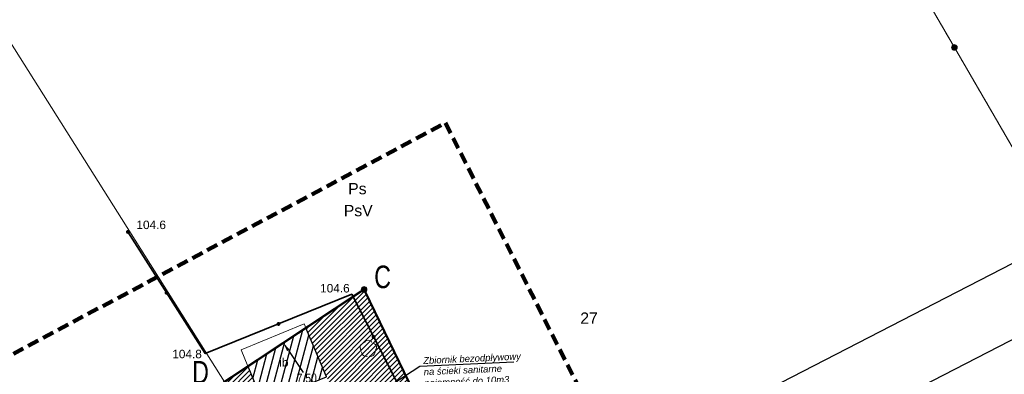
# Model space of a CAD drawing. Extents: x 6414462 to 20492237, y 5756825 to 17376351.
# Tile 117 of 127: x 6498241 to 6498328, y 5809757 to 5809789. Entities that reach past the tile are written whole.
import ezdxf
from ezdxf import colors
from ezdxf.entities.mleader import LeaderData, LeaderLine
from ezdxf.enums import TextEntityAlignment as Align
from ezdxf.math import Vec2, Vec3

# ---------------------------------------------------------------- set-up
doc = ezdxf.new("R2010")
doc.units = 0
for name, pattern in [('2324-2024 mdcp$0$PRZER1-1', [1, 0.5, -0.5]), ('2324-2024 mdcp$0$PRZER2-1', [1.5, 1, -0.5]), ('Lipnica teren 1$0$ACAD_ISO04W100', [30, 24, -3, 0, -3]), ('Lipnica teren 1$0$HIDDEN2', [0.1875, 0.125, -0.0625])]:
    doc.linetypes.add(name, pattern=pattern)
for name, color, linetype, lineweight in [('012 - opisy', 7, 'Continuous', 30), ('2324-2024 mdcp$0$GEPPGD', 7, 'Continuous', 18), ('2324-2024 mdcp$0$GESDZI', 7, 'Continuous', 18), ('2324-2024 mdcp$0$GESDZI_O', 7, 'Continuous', 18), ('2324-2024 mdcp$0$GSLKOG', 7, 'Continuous', 35), ('2324-2024 mdcp$0$GSPWPN', 7, 'Continuous', 13), ('2324-2024 mdcp$0$GSPWPN_O', 7, 'Continuous', 13), ('2324-2024 mdcp$0$GSSIIN', 7, 'Continuous', 18), ('2324-2024 mdcp$0$GSSIIN_O', 7, 'Continuous', 18), ('2324-2024 mdcp$0$zasięg aktualizacji', 230, '2324-2024 mdcp$0$PRZER2-1', 100)]:
    doc.layers.add(name, color=color, linetype=linetype, lineweight=lineweight)
for name, color, linetype, lineweight, true_color in [('2324-2024 mdcp$0$GESKKL_O', 7, 'Continuous', 18, 0x24bc24), ('2324-2024 mdcp$0$GESUZY', 7, 'Continuous', 18, 0x008000), ('2324-2024 mdcp$0$GESUZY_O', 7, 'Continuous', 18, 0x008000), ('2324-2024 mdcp$0$GSPRDL', 7, 'Continuous', 18, 0x008000)]:
    doc.layers.add(name, color=color, linetype=linetype, lineweight=lineweight, true_color=true_color)
for name, color, linetype in [('Lipnica hatch 1$0$_HELP', 21, 'Continuous'), ('Lipnica teren 1$0$demontaże', 10, 'Continuous'), ('wymiary', 7, 'Continuous')]:
    doc.layers.add(name, color=color, linetype=linetype)
for name, color, linetype, true_color in [('Lipnica hatch 1$0$GPP_ZIELEŃ', 7, 'Continuous', 0x7f7f3f), ('Lipnica teren 1$0$780_210430_GRANICE$0$_MPZP_linia zabudowy', 200, 'Lipnica teren 1$0$780_210430_GRANICE$0$V_LINE', 0xbf00ff), ('Lipnica teren 1$0$GRANICA', 1, 'Lipnica teren 1$0$ACAD_ISO04W100', 0xff0000)]:
    doc.layers.add(name, color=color, linetype=linetype, true_color=true_color)
doc.styles.add('2324-2024 mdcp$0$Arial', font='arial.ttf')
doc.styles.add('Arial Narrow', font='txt')
doc.styles.add('Lipnica teren 1$0$780_210430_GRANICE$0$Standard', font='arial.ttf')
doc.styles.add('Lipnica teren 1$0$WYMIARY', font='swisscl.ttf')
doc.styles.add('TABELKA', font='tahoma.ttf', dxfattribs={"width": 0.8})
doc.linetypes.add('Lipnica teren 1$0$780_210430_GRANICE$0$V_LINE', pattern='A,12.7,-5.08,["V",Lipnica teren 1$0$780_210430_GRANICE$0$Standard,S=5.08,R=0,X=-2.54,Y=-5.08],-5.08', length=22.86)
doc.dimstyles.get("Standard").update_dxf_attribs({"dimtxt": 0.6, "dimasz": 0.8, "dimexe": 0.18, "dimexo": 0.0625, "dimgap": 0.09, "dimtad": 0, "dimtih": 1, "dimtoh": 1, "dimzin": 0, "dimdsep": 46, "dimtxsty": 'Arial Narrow', "dimcen": 0.8, "dimadec": 0, "dimazin": 0, "dimtfac": 1, "dimtofl": 0, "dimtmove": 0, "dimatfit": 3, "dimfxl": 1, "dimtolj": 1, "dimtzin": 0, "dimarcsym": 0})

# ---------------------------------------------------------------- blocks, each defined once
blk = doc.blocks.new('2324-2024 mdcp$0$GSPWPN1')
blk.add_hatch(color=0).paths.add_polyline_path([(-0.045, 0), (-0.043467, -0.011647), (-0.038971, -0.0225), (-0.03182, -0.03182), (-0.0225, -0.038971), (-0.011647, -0.043467), (0, -0.045), (0.011647, -0.043467), (0.0225, -0.038971), (0.03182, -0.03182), (0.038971, -0.0225), (0.043467, -0.011647), (0.045, 0), (0.043467, 0.011647), (0.038971, 0.0225), (0.03182, 0.03182), (0.0225, 0.038971), (0.011647, 0.043467), (0, 0.045), (-0.011647, 0.043467), (-0.0225, 0.038971), (-0.03182, 0.03182), (-0.038971, 0.0225), (-0.043467, 0.011647), (-0.045, 0)])
blk = doc.blocks.new('2324-2024 mdcp$0$GSPRDL1')
blk.add_hatch(color=0).paths.add_polyline_path([(0, -0.045), (0.013906, -0.042798), (0.02645, -0.036406), (0.036406, -0.02645), (0.042798, -0.013906), (0.045, 0), (0.042798, 0.013906), (0.036406, 0.02645), (0.02645, 0.036406), (0.013906, 0.042798), (0, 0.045), (-0.013906, 0.042798), (-0.02645, 0.036406), (-0.036406, 0.02645), (-0.042798, 0.013906), (-0.045, 0), (-0.042798, -0.013906), (-0.036406, -0.02645), (-0.02645, -0.036406), (-0.013906, -0.042798), (0, -0.045)])
at = {"color": 0}
for points in [[(-0.635969, -0.134326), (-0.70458, -0.024001), (-0.731429, 0.103115), (-0.713292, 0.231763), (-0.652348, 0.346501), (-0.55591, 0.433559), (-0.435555, 0.482485)], [(-0.324277, 0.563333), (-0.240553, 0.662679), (-0.127956, 0.727494), (0, 0.75), (0.127956, 0.727494), (0.240553, 0.662679), (0.324277, 0.563333)], [(0.435555, 0.482485), (0.55591, 0.433559), (0.652348, 0.346501), (0.713292, 0.231763), (0.731429, 0.103115), (0.70458, -0.024001), (0.635969, -0.134326)], [(-0.068773, -0.646351), (-0.194901, -0.677512), (-0.324092, -0.663766), (-0.440839, -0.606763), (-0.531129, -0.513345), (-0.584125, -0.394725), (-0.593465, -0.265141)], [(0.593465, -0.265141), (0.584125, -0.394725), (0.531129, -0.513345), (0.440839, -0.606763), (0.324092, -0.663766), (0.194901, -0.677512), (0.068773, -0.646351)]]:
    blk.add_lwpolyline(points, dxfattribs=at)
blk = doc.blocks.new('2324-2024 mdcp$0$KOLO')
blk.add_hatch(color=0).paths.add_polyline_path([(-0.175, 0), (-0.169037, -0.045293), (-0.151554, -0.0875), (-0.123744, -0.123744), (-0.0875, -0.151554), (-0.045293, -0.169037), (0, -0.175), (0.045293, -0.169037), (0.0875, -0.151554), (0.123744, -0.123744), (0.151554, -0.0875), (0.169037, -0.045293), (0.175, 0), (0.169037, 0.045293), (0.151554, 0.0875), (0.123744, 0.123744), (0.0875, 0.151554), (0.045293, 0.169037), (0, 0.175), (-0.045293, 0.169037), (-0.0875, 0.151554), (-0.123744, 0.123744), (-0.151554, 0.0875), (-0.169037, 0.045293), (-0.175, 0)])
blk = doc.blocks.new('2324-2024 mdcp$0$GSLKOG1')
blk.add_hatch(color=0).paths.add_polyline_path([(-0.175, 0), (-0.169037, -0.045293), (-0.151554, -0.0875), (-0.123744, -0.123744), (-0.0875, -0.151554), (-0.045293, -0.169037), (0, -0.175), (0.045293, -0.169037), (0.0875, -0.151554), (0.123744, -0.123744), (0.151554, -0.0875), (0.169037, -0.045293), (0.175, 0), (0.169037, 0.045293), (0.151554, 0.0875), (0.123744, 0.123744), (0.0875, 0.151554), (0.045293, 0.169037), (0, 0.175), (-0.045293, 0.169037), (-0.0875, 0.151554), (-0.123744, 0.123744), (-0.151554, 0.0875), (-0.169037, 0.045293), (-0.175, 0)])
blk = doc.blocks.new('2324-2024 mdcp$0$GEPPGD1_1')
at = {"true_color": 0xffffff}
blk.add_hatch(color=7, dxfattribs=at).paths.add_polyline_path([(0, -0.25), (0.077254, -0.237764), (0.146946, -0.202254), (0.202254, -0.146946), (0.237764, -0.077254), (0.25, 0), (0.237764, 0.077254), (0.202254, 0.146946), (0.146946, 0.202254), (0.077254, 0.237764), (0, 0.25), (-0.077254, 0.237764), (-0.146946, 0.202254), (-0.202254, 0.146946), (-0.237764, 0.077254), (-0.25, 0), (-0.237764, -0.077254), (-0.202254, -0.146946), (-0.146946, -0.202254), (-0.077254, -0.237764), (0, -0.25)])
at = {"color": 0}
blk.add_lwpolyline([(0, 0.25), (0.077254, 0.237764), (0.146946, 0.202254), (0.202254, 0.146946), (0.237764, 0.077254), (0.25, 0), (0.237764, -0.077254), (0.202254, -0.146946), (0.146946, -0.202254), (0.077254, -0.237764), (0, -0.25), (-0.077254, -0.237764), (-0.146946, -0.202254), (-0.202254, -0.146946), (-0.237764, -0.077254), (-0.25, 0), (-0.237764, 0.077254), (-0.202254, 0.146946), (-0.146946, 0.202254), (-0.077254, 0.237764)], close=True, dxfattribs=at)
blk = doc.blocks.new('2324-2024 mdcp')
at = {"layer": '2324-2024 mdcp$0$GESDZI', "color": 7, "linetype": 'Continuous', "lineweight": 18}
blk.add_lwpolyline([(6498086.88, 5809635.22), (6498149.97, 5809671.19), (6498158.454, 5809675.816), (6498183.288, 5809691.265), (6498210.34, 5809702.898), (6498250.843, 5809721.043), (6498255.246, 5809723.193), (6498284.59, 5809737.518), (6498336.53, 5809764.26), (6498349.29, 5809770), (6498351.165, 5809770.816), (6498357.57, 5809773.68), (6498385.47, 5809786.23), (6498389.73, 5809788.34), (6498395.12, 5809790.98), (6498474.92, 5809830.27), (6498519.28, 5809851.17), (6498558.08, 5809869.44), (6498581.52, 5809880.48), (6498706.5, 5809939.35)], dxfattribs=at)
for points in [[(6498336.53, 5809764.26), (6498284.59, 5809737.518), (6498271.404, 5809764.778), (6498259.018, 5809756.579), (6498223.46, 5809812.93), (6498203.85, 5809801.58), (6498188.135, 5809835.514), (6498147.544, 5809813.462), (6498100.028, 5809920.586), (6498204.15, 5809995.92), (6498210.17, 5809985.25), (6498226.36, 5809956.54), (6498245.19, 5809923.13), (6498269.29, 5809880.41), (6498280.36, 5809860.77), (6498282.58, 5809857.31), (6498312.68, 5809805.23), (6498323.75, 5809786.22), (6498328.66, 5809777.78), (6498331.84, 5809772.31)], [(6498255.246, 5809723.193), (6498250.843, 5809721.043), (6498203.85, 5809801.58), (6498223.46, 5809812.93), (6498259.018, 5809756.579), (6498264.327, 5809748.087), (6498245.624, 5809739.773)], [(6498284.59, 5809737.518), (6498255.246, 5809723.193), (6498245.624, 5809739.773), (6498264.327, 5809748.087), (6498259.018, 5809756.579), (6498271.404, 5809764.778)]]:
    blk.add_lwpolyline(points, close=True, dxfattribs=at)
at = {"layer": '2324-2024 mdcp$0$GESUZY', "color": 96, "linetype": '2324-2024 mdcp$0$PRZER1-1', "lineweight": 18, "true_color": 0x008000}
for p, q in [((6498323.75, 5809786.22), (6498321.233, 5809790.542)), ((6498325.46, 5809783.28), (6498323.75, 5809786.22)), ((6498328.66, 5809777.78), (6498325.46, 5809783.28)), ((6498284.59, 5809737.518), (6498336.53, 5809764.26))]:
    blk.add_line(p, q, dxfattribs=at)
blk.add_lwpolyline([(6498706.5, 5809939.35), (6498581.52, 5809880.48), (6498558.08, 5809869.44), (6498519.28, 5809851.17), (6498474.92, 5809830.27), (6498395.12, 5809790.98), (6498389.73, 5809788.34), (6498385.47, 5809786.23), (6498357.57, 5809773.68), (6498351.165, 5809770.816), (6498349.29, 5809770), (6498336.53, 5809764.26), (6498284.59, 5809737.518), (6498272.586, 5809731.658), (6498255.246, 5809723.193), (6498250.843, 5809721.043), (6498240.121, 5809716.8), (6498217.74, 5809706.353), (6498210.34, 5809702.898), (6498183.288, 5809691.265), (6498158.454, 5809675.816), (6498149.97, 5809671.19), (6498086.88, 5809635.22)], dxfattribs=at)
at = {"layer": '2324-2024 mdcp$0$GSLKOG', "color": 7, "linetype": 'Continuous', "lineweight": 35}
blk.add_lwpolyline([(6498250.466, 5809769.873), (6498257.325, 5809759.086), (6498270.312, 5809764.351), (6498284.442, 5809736.749), (6498278.572, 5809733.822)], dxfattribs=at)
at = {"layer": '2324-2024 mdcp$0$GSSIIN', "color": 7, "linetype": 'Continuous', "lineweight": 18}
blk.add_lwpolyline([(6498260.519, 5809759.407), (6498266.099, 5809761.739), (6498268.065, 5809757.017), (6498262.434, 5809754.71)], close=True, dxfattribs=at)
at = {"layer": '2324-2024 mdcp$0$zasięg aktualizacji'}
blk.add_lwpolyline([(6498303.01, 5809731.194), (6498248.373, 5809706.305), (6498223.102, 5809749.882), (6498278.628, 5809779.528), (6498303.01, 5809731.194)], dxfattribs=at)
at = {"layer": '2324-2024 mdcp$0$GEPPGD', "color": 7, "linetype": 'Continuous', "lineweight": 18}
for p in [(6498323.75, 5809786.22), (6498271.404, 5809764.778)]:
    blk.add_blockref('2324-2024 mdcp$0$GEPPGD1_1', p, dxfattribs=at)
at = {"layer": '2324-2024 mdcp$0$GSLKOG', "color": 7, "linetype": 'Continuous', "lineweight": 35}
for name, p, rotation in [('2324-2024 mdcp$0$GSLKOG1', (6498250.466, 5809769.873), 302.4505662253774), ('2324-2024 mdcp$0$KOLO', (6498253.896, 5809764.48), 302.4505662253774), ('2324-2024 mdcp$0$KOLO', (6498253.896, 5809764.48), 302.4505662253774), ('2324-2024 mdcp$0$KOLO', (6498263.819, 5809761.718), 22.06789956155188), ('2324-2024 mdcp$0$KOLO', (6498263.819, 5809761.718), 22.06789956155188), ('2324-2024 mdcp$0$KOLO', (6498272.251, 5809760.564), 297.1087886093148), ('2324-2024 mdcp$0$KOLO', (6498272.251, 5809760.564), 297.1087886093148)]:
    blk.add_blockref(name, p, dxfattribs=dict(at, rotation=rotation))
at = {"layer": '2324-2024 mdcp$0$GSPRDL', "color": 96, "linetype": 'Continuous', "lineweight": 18, "true_color": 0x008000}
blk.add_blockref('2324-2024 mdcp$0$GSPRDL1', (6498271.782, 5809759.516), dxfattribs=at)
at = {"layer": '2324-2024 mdcp$0$GSPWPN', "color": 7, "linetype": 'Continuous', "lineweight": 13}
for p in [(6498250.466, 5809769.873), (6498270.312, 5809764.351), (6498257.325, 5809759.086)]:
    blk.add_blockref('2324-2024 mdcp$0$GSPWPN1', p, dxfattribs=at)
at = {"layer": '2324-2024 mdcp$0$GESDZI_O', "color": 7, "linetype": 'Continuous', "lineweight": 0, "style": '2324-2024 mdcp$0$Arial'}
blk.add_text('27', height=1, dxfattribs=at).set_placement((6498291.353, 5809761.732), align=Align.CENTER)
at = {"layer": '2324-2024 mdcp$0$GESKKL_O', "color": 82, "linetype": 'Continuous', "lineweight": 0, "true_color": 0x24bc24, "style": '2324-2024 mdcp$0$Arial'}
blk.add_text('PsV', height=1, dxfattribs=at).set_placement((6498270.888, 5809771.263), align=Align.CENTER)
at = {"layer": '2324-2024 mdcp$0$GESUZY_O', "color": 96, "linetype": 'Continuous', "lineweight": 0, "true_color": 0x008000, "style": '2324-2024 mdcp$0$Arial'}
blk.add_text('Ps', height=1, dxfattribs=at).set_placement((6498270.812, 5809773.206), align=Align.CENTER)
at = {"layer": '2324-2024 mdcp$0$GSPWPN_O', "color": 7, "linetype": 'Continuous', "lineweight": 0, "style": '2324-2024 mdcp$0$Arial'}
for s, p in [('104.6', (6498251.216, 5809770.123)), ('104.6', (6498267.508, 5809764.505)), ('104.8', (6498254.397, 5809758.675))]:
    blk.add_text(s, height=0.75, dxfattribs=at).set_placement(p)
at = {"layer": '2324-2024 mdcp$0$GSSIIN_O', "color": 7, "linetype": 'Continuous', "lineweight": 0, "style": '2324-2024 mdcp$0$Arial'}
blk.add_text('ib', height=0.75, dxfattribs=at).set_placement((6498264.292, 5809757.934), align=Align.CENTER)
blk = doc.blocks.new('Lipnica teren 1')
at = {"elevation": 0.1}
blk.add_lwpolyline([(6498250.661, 5809721.129), (6498255.246, 5809723.193), (6498284.59, 5809737.518), (6498336.53, 5809764.26)], dxfattribs=at)
at = {"layer": 'Lipnica teren 1$0$780_210430_GRANICE$0$_MPZP_linia zabudowy', "color": 150, "true_color": 0x0073e6, "elevation": 0.1}
blk.add_lwpolyline([(6498333.783, 5809769.594), (6498281.9, 5809742.882), (6498271.969, 5809738.033), (6498255.346, 5809729.918), (6498248.199, 5809726.6)], dxfattribs=at)
at = {"layer": 'Lipnica teren 1$0$GRANICA', "ltscale": 0.1, "const_width": 0.2}
blk.add_lwpolyline([(6498245.624, 5809739.773), (6498255.246, 5809723.193), (6498284.59, 5809737.518), (6498271.404, 5809764.778), (6498259.018, 5809756.579), (6498264.327, 5809748.087), (6498245.624, 5809739.773)], dxfattribs=at)
at = {"layer": 'Lipnica teren 1$0$demontaże', "linetype": 'Lipnica teren 1$0$HIDDEN2'}
blk.add_blockref('2324-2024 mdcp', (0, 0), dxfattribs=at)
at = {"layer": 'Lipnica teren 1$0$GRANICA', "ltscale": 0.1, "char_height": 2, "attachment_point": 1, "style": 'Lipnica teren 1$0$WYMIARY'}
for s, insert in [('C', (6498272.306, 5809766.886, 10.32)), ('D', (6498256.16, 5809758.436, 10.32))]:
    blk.add_mtext_dynamic_manual_height_columns(s, width=3.23335, gutter_width=62.5, heights=[0], dxfattribs=dict(at, insert=insert))
blk = doc.blocks.new('Lipnica hatch 1')
at = {"true_color": 0x000000}
h = blk.add_hatch(dxfattribs=at)
h.set_pattern_fill('ANSI31', color=18, scale=0.2, angle=30)
h.paths.add_polyline_path([(6498261.108, 5809757.962), (6498262.434, 5809754.71), (6498268.065, 5809757.017), (6498266.253, 5809761.368)])
at = {"layer": 'Lipnica hatch 1$0$GPP_ZIELEŃ'}
h = blk.add_hatch(dxfattribs=at)
h.set_pattern_fill('ANSI31', color=256, scale=0.1)
h.set_pattern_definition([(45, (0, 0), (-0.224506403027, 0.224506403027), [])])
h.paths.add_polyline_path([(6498264.327, 5809748.087), (6498245.624, 5809739.773), (6498255.246, 5809723.193), (6498284.59, 5809737.518), (6498271.404, 5809764.778), (6498266.253, 5809761.368), (6498268.065, 5809757.017), (6498268.492, 5809756.24), (6498262.798, 5809753.817), (6498262.434, 5809754.71), (6498261.108, 5809757.962), (6498259.018, 5809756.579), (6498264.327, 5809748.087)])
h.paths.add_polyline_path([(6498265.571, 5809740.474), (6498273.64, 5809744.413), (6498278.466, 5809734.528), (6498273.074, 5809731.896), (6498271.408, 5809735.309), (6498260.226, 5809729.85), (6498259.26, 5809731.829), (6498255.821, 5809730.15), (6498252.204, 5809737.56), (6498251.546, 5809738.908), (6498263.491, 5809744.734), (6498265.571, 5809740.474)], flags=16)
h.paths.add_polyline_path([(6498270.623, 5809751.999), (6498273.636, 5809753.747), (6498275.574, 5809750.522), (6498272.576, 5809748.763), (6498270.623, 5809751.999)], flags=16)
at = {"layer": 'Lipnica hatch 1$0$_HELP', "ltscale": 0.1, "const_width": 0.2}
blk.add_lwpolyline([(6498245.624, 5809739.773), (6498255.246, 5809723.193), (6498284.59, 5809737.518), (6498271.404, 5809764.778), (6498259.018, 5809756.579), (6498264.327, 5809748.087), (6498245.624, 5809739.773)], dxfattribs=at)
at = {"layer": 'Lipnica hatch 1$0$_HELP'}
blk.add_lwpolyline([(6498261.108, 5809757.962), (6498262.434, 5809754.71), (6498268.065, 5809757.017), (6498266.253, 5809761.368), (6498261.108, 5809757.962)], close=True, dxfattribs=at)
blk = doc.blocks.new('*D351')
at = {"layer": 'Defpoints', "color": 0, "transparency": 16777216}
for p in [(6498264.249, 5809760.042), (6498264.249, 5809760.042), (6498268.389, 5809753.788)]:
    blk.add_point(p, dxfattribs=at)
at = {"layer": 'wymiary', "color": 0, "lineweight": -2, "transparency": 16777216}
for p, q in [((6498264.197, 5809760.007), (6498264.099, 5809759.942)), ((6498264.691, 5809759.375), (6498265.995, 5809757.405)), ((6498267.947, 5809754.455), (6498266.643, 5809756.425)), ((6498268.337, 5809753.753), (6498268.239, 5809753.688))]:
    blk.add_line(p, q, dxfattribs=at)
at = {"layer": 'wymiary', "color": 0, "transparency": 16777216}
for points in [[(6498264.802, 5809759.448), (6498264.579, 5809759.301), (6498264.249, 5809760.042)], [(6498268.058, 5809754.528), (6498267.836, 5809754.381), (6498268.389, 5809753.788)]]:
    blk.add_solid(points, dxfattribs=at)
at = {"layer": 'wymiary', "color": 0, "transparency": 16777216, "insert": (6498266.319, 5809756.915), "char_height": 0.8, "attachment_point": 5, "style": 'Arial Narrow'}
blk.add_mtext('\\A1;7.50', dxfattribs=at)

msp = doc.modelspace()

# ---------------------------------------------------------------- block references
for name in ['Lipnica teren 1', 'Lipnica hatch 1']:
    msp.add_blockref(name, (0, 0))

# ---------------------------------------------------------------- dimensions: what is measured, and where the dimension line sits
at = {"layer": 'wymiary'}
dim = msp.add_aligned_dim(p1=(6498268.389, 5809753.788), p2=(6498264.249, 5809760.042), distance=0, dimstyle='Standard', override={"dimtxt": 0.8}, dxfattribs=at)
dim.commit()
dim.dimension.update_dxf_attribs({"geometry": '*D351', "text_midpoint": (6498266.319, 5809756.915)})

# ---------------------------------------------------------------- leaders
at = {"layer": '012 - opisy', "color": 1}
ml = msp.add_multileader_mtext('Standard', dxfattribs=at)
ml.set_content('{\\fArial|b0|i1|c238|p34;\\W1;Zbiornik bezodpływowy \\Pna ścieki sanitarne\\Ppojemność do 10m3}', color=1, style='TABELKA')
ml.set_leader_properties(color=256, lineweight=-3)
ml.build(insert=Vec2(0, 0))
ml.multileader.update_dxf_attribs({"has_dogleg": 0, "text_left_attachment_type": 6, "text_right_attachment_type": 6, "dogleg_length": 3, "arrow_head_size": 0.6})
ctx = ml.context
ctx.base_point, ctx.char_height, ctx.arrow_head_size, ctx.landing_gap_size, ctx.plane_origin, ctx.plane_x_axis, ctx.plane_y_axis = Vec3(6498276.343, 5809757.973), 0.6, 0.6, 0.331, Vec3(6498326.295, 5809729.499), Vec3(0.998939, 0.046052), Vec3(-0.046052, 0.998939)
ctx.left_attachment, ctx.right_attachment = 6, 6
notes = []
notes.append((ctx, [(1, (1, 1, 0), (6498273.346, 5809757.835), (0.998939, 0.046052), 3, [(0, [(6498269.082, 5809753.253)], 0, [])])]))
ctx.mtext.insert, ctx.mtext.text_direction, ctx.mtext.rotation, ctx.mtext.width, ctx.mtext.flow_direction = Vec3(6498276.637, 5809758.761), Vec3(0.998939, 0.046052), 0.046068, 31.73621, 5
for ctx, leaders in notes:
    for number, flags, end, landing, length, lines in leaders:
        leader = LeaderData()
        leader.index, (leader.has_last_leader_line, leader.has_dogleg_vector, leader.attachment_direction) = number, flags
        leader.last_leader_point, leader.dogleg_vector, leader.dogleg_length = Vec3(end), Vec3(landing), length
        for number, points, colour, breaks in lines:
            line = LeaderLine()
            line.index, line.vertices, line.color, line.breaks = number, Vec3.list(points), colors.encode_raw_color(colour), breaks
            leader.lines.append(line)
        ctx.leaders.append(leader)

doc.saveas('drawing.dxf')
